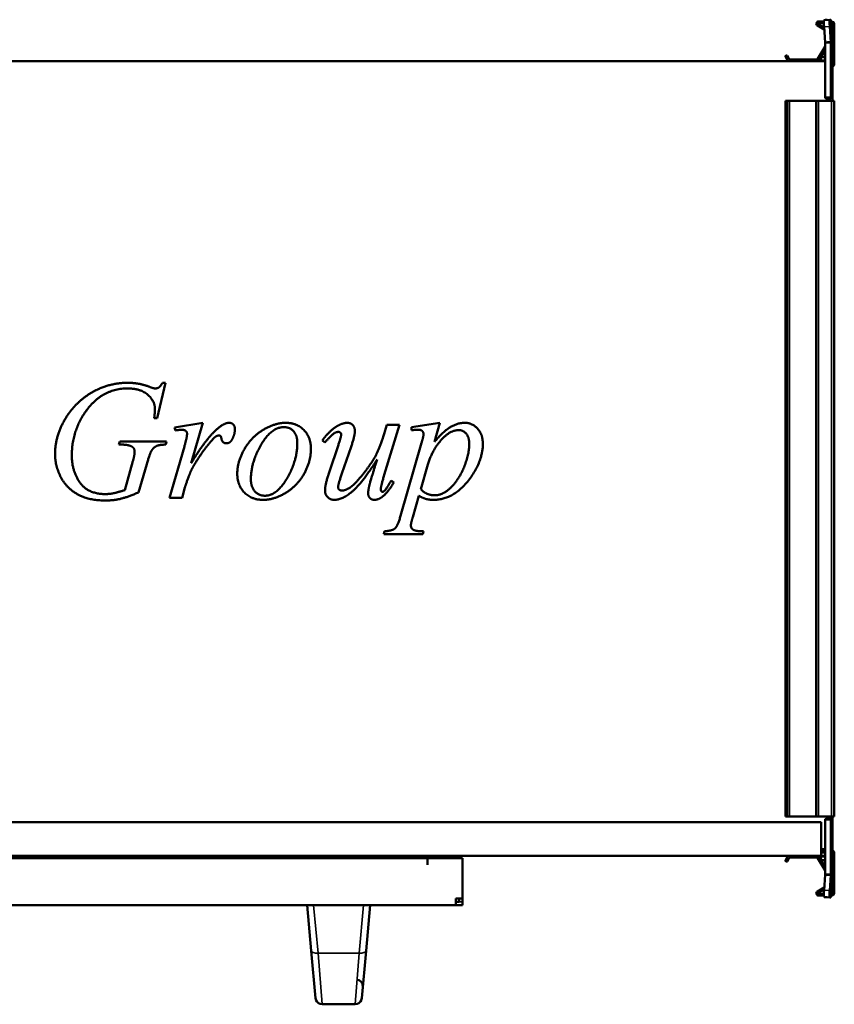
# Model space of a CAD drawing. Header units: millimetres. Extents: x 268 to 992, y 227 to 664.
# Tile 2 of 2: x 630 to 992, y 227 to 664. Entities that reach past the tile are written whole.
import ezdxf

# ---------------------------------------------------------------- set-up
doc = ezdxf.new("R2010")
doc.units = ezdxf.units.MM
doc.header["$LTSCALE"] = 3
doc.layers.add('Widoczne (ISO)', color=7, linetype='Continuous', lineweight=50)
doc.layers.add('Widoczne wąskie (ISO)', color=7, linetype='Continuous', lineweight=35)

msp = doc.modelspace()

# ---------------------------------------------------------------- linework, layer by layer
at = {"layer": 'Widoczne (ISO)'}
for p, q in [((984.3, 661.6), (987.35, 659.83)), ((987.29, 660.79), (984.7, 662.29)), ((987.2, 663.46), (984.8, 663.46)), ((984.8, 662.66), (987.2, 662.66)), ((989.76, 664.23), (987.27, 664.08)), ((987.27, 661.08), (987.7, 654.17)), ((987.7, 664.16), (988.58, 664.16)), ((989.76, 664.23), (990.19, 664.25)), ((990.19, 654.32), (989.76, 661.23)), ((990.2, 664.16), (990.2, 654.09)), ((990.6, 663.46), (990.2, 663.46)), ((990.7, 662.66), (990.2, 662.66)), ((991, 662.66), (990.7, 662.66)), ((991, 662.66), (991, 650.66)), ((991.8, 644.46), (991.8, 662.26)), ((987.67, 652.32), (984.41, 646.66)), ((987.7, 654.17), (988.8, 654.24)), ((988.8, 654.09), (987.7, 654.09)), ((987.7, 654.09), (987.7, 629.87)), ((988.8, 654.24), (990.19, 654.32)), ((990.2, 654.09), (988.8, 654.09)), ((990.2, 629.86), (990.2, 654.09)), ((970.13, 647.89), (971.07, 646.26)), ((970.55, 648.36), (970.2, 648.16)), ((971.76, 646.66), (970.82, 648.29)), ((985.1, 646.26), (987.7, 650.77)), ((987.7, 647.66), (986.6, 647.66)), ((990.28, 649.93), (990.2, 650.15)), ((991, 650.16), (990.7, 650.16)), ((991, 650.66), (991, 650.16)), ((991, 650.16), (991, 647.1)), ((987.7, 645.76), (272.3, 645.76)), ((984.23, 646.56), (971.94, 646.56)), ((986.6, 646.06), (987.7, 646.06)), ((990.29, 646.06), (990.29, 646.06)), ((991, 645.76), (990.93, 645.76)), ((991, 647.1), (990.94, 647.08)), ((990.94, 647.05), (990.94, 647.05)), ((991, 645.86), (991, 645.76)), ((991, 642.76), (991, 645.76)), ((990.94, 642.66), (990.94, 629.86)), ((991, 642.76), (991, 629.66)), ((970.1, 628.26), (970.2, 628.26)), ((970.1, 310.26), (970.1, 628.26)), ((970.55, 628.26), (970.2, 628.26)), ((970.55, 628.26), (970.82, 628.26)), ((971.76, 628.26), (970.82, 628.26)), ((971.94, 628.26), (971.76, 628.26)), ((983.8, 628.26), (971.94, 628.26)), ((983.8, 628.26), (984.8, 628.26)), ((983.8, 310.26), (983.8, 628.26)), ((990.6, 628.26), (984.8, 628.26)), ((988.4, 629.17), (988.5, 629.17)), ((988.5, 629.16), (988.5, 629.17)), ((988.5, 629.16), (988.5, 628.26)), ((988.5, 629.16), (990.2, 629.16)), ((990.2, 629.86), (990.2, 629.16)), ((990.7, 629.66), (990.2, 629.66)), ((990.6, 628.26), (991.8, 628.26)), ((991, 629.66), (990.7, 629.66)), ((991, 629.16), (990.7, 629.16)), ((991, 629.66), (991, 629.16)), ((991, 628.26), (991, 629.16)), ((991.8, 310.26), (991.8, 628.26)), ((694.81, 502.9), (691.09, 487.13)), ((693.46, 502.9), (694.81, 502.9)), ((691.09, 487.13), (689.74, 487.13)), ((698.73, 483.09), (711.35, 485.13)), ((699.22, 481.74), (698.73, 483.09)), ((711.35, 485.13), (706.21, 467.2)), ((798.65, 484.27), (791.91, 461.97)), ((792.19, 481.21), (793.05, 484.27)), ((793.05, 484.27), (798.65, 484.27)), ((804.04, 483.25), (816.62, 485.13)), ((804.04, 481.82), (804.04, 483.25)), ((816.62, 485.13), (814.17, 476.63)), ((674.06, 475.45), (674.46, 476.88)), ((674.46, 476.88), (695.22, 476.88)), ((695.22, 476.88), (694.85, 475.45)), ((765.56, 476.43), (764.42, 477.25)), ((675.08, 475.45), (674.06, 475.45)), ((696.56, 451.76), (703.14, 474.67)), ((767.56, 463.52), (771.4, 474.92)), ((777.16, 474.39), (773.12, 462.62)), ((799.18, 443.87), (808.49, 476.19)), ((676.63, 455.23), (680.27, 468.1)), ((686.47, 466.83), (682.8, 454.21)), ((811.31, 466.67), (808.17, 455.64)), ((795.05, 459.52), (796.16, 458.66)), ((703.39, 456.41), (702.2, 451.76)), ((702.2, 451.76), (696.56, 451.76)), ((807.31, 452.7), (804.57, 443.18)), ((791.66, 435.62), (792.03, 436.97)), ((809.02, 435.62), (791.66, 435.62)), ((809.39, 436.97), (809.02, 435.62)), ((274, 307.76), (986, 307.76)), ((970.1, 310.26), (970.2, 310.26)), ((970.55, 310.26), (970.2, 310.26)), ((970.55, 310.26), (970.82, 310.26)), ((971.76, 310.26), (970.82, 310.26)), ((971.94, 310.26), (971.76, 310.26)), ((983.8, 310.26), (971.94, 310.26)), ((983.8, 310.26), (984.8, 310.26)), ((990.6, 310.26), (984.8, 310.26)), ((986, 292.76), (986, 307.76)), ((987.7, 308.65), (987.7, 284.44)), ((988.5, 309.35), (988.4, 309.35)), ((988.5, 310.26), (988.5, 309.36)), ((988.5, 309.35), (988.5, 309.36)), ((990.2, 309.36), (988.5, 309.36)), ((990.2, 309.36), (990.2, 308.66)), ((990.2, 308.86), (990.7, 308.86)), ((990.2, 284.44), (990.2, 308.66)), ((990.6, 310.26), (991.8, 310.26)), ((991, 309.36), (990.7, 309.36)), ((991, 308.86), (990.7, 308.86)), ((990.94, 308.66), (990.94, 295.86)), ((991, 309.36), (991, 310.26)), ((991, 309.36), (991, 308.86)), ((991, 308.86), (991, 295.76)), ((987.7, 295.76), (986, 295.76)), ((986, 295.06), (987.7, 295.06)), ((986, 294.26), (987.7, 294.26)), ((990.28, 294.26), (990.28, 294.26)), ((990.93, 294.26), (991, 294.26)), ((991, 295.76), (990.94, 295.76)), ((991, 292.76), (991, 294.26)), ((991.8, 294.06), (991.8, 276.26)), ((274, 292.76), (986, 292.76)), ((372.17, 291.76), (811.17, 291.76)), ((811.17, 291.76), (811.17, 288.76)), ((811.17, 288.75), (811.17, 288.76)), ((811.18, 288.75), (811.17, 288.75)), ((811.18, 291.76), (826.67, 291.76)), ((811.18, 291.76), (811.18, 288.75)), ((826.67, 273.76), (826.67, 291.76)), ((970.13, 290.63), (971.07, 292.26)), ((970.55, 290.16), (970.2, 290.36)), ((971.76, 291.86), (970.82, 290.23)), ((984.23, 291.96), (971.94, 291.96)), ((987.67, 286.2), (984.41, 291.86)), ((985.1, 292.26), (987.7, 287.76)), ((987.7, 292.76), (986, 292.76)), ((986.6, 292.46), (987.7, 292.46)), ((987.7, 290.86), (986.6, 290.86)), ((991, 292.76), (990.93, 292.76)), ((990.94, 291.47), (990.94, 291.47)), ((990.94, 291.44), (991, 291.42)), ((991, 292.66), (991, 292.76)), ((991, 291.42), (991, 288.36)), ((987.7, 284.44), (988.8, 284.44)), ((988.8, 284.44), (990.2, 284.44)), ((990.28, 288.59), (990.2, 288.37)), ((990.2, 284.44), (990.2, 274.36)), ((991, 288.36), (990.7, 288.36)), ((991, 288.36), (991, 287.86)), ((991, 287.86), (991, 275.86)), ((987.7, 284.35), (987.27, 277.44)), ((988.8, 284.29), (987.7, 284.35)), ((990.19, 284.2), (988.8, 284.29)), ((989.76, 277.29), (990.19, 284.2)), ((984.3, 276.93), (987.35, 278.69)), ((987.29, 277.73), (984.7, 276.23)), ((984.8, 275.86), (987.2, 275.86)), ((990.2, 275.86), (990.7, 275.86)), ((991, 275.86), (990.7, 275.86)), ((823.67, 270.76), (823.67, 273.76)), ((823.67, 273.76), (826.67, 273.76)), ((823.67, 272.26), (825.17, 272.26)), ((825.17, 272.26), (825.17, 273.76)), ((826.67, 270.76), (826.67, 273.76)), ((987.2, 275.06), (984.8, 275.06)), ((989.76, 274.29), (987.27, 274.44)), ((988.58, 274.36), (987.7, 274.36)), ((990.19, 274.27), (989.76, 274.29)), ((990.6, 275.06), (990.2, 275.06)), ((359.67, 270.76), (823.67, 270.76)), ((757.67, 270.76), (759.51, 250.55)), ((783.83, 250.55), (785.67, 270.76)), ((823.67, 270.76), (826.67, 270.76)), ((761.42, 229.49), (759.51, 250.55)), ((783.83, 250.55), (781.92, 229.49)), ((764.41, 226.76), (778.93, 226.76))]:
    msp.add_line(p, q, dxfattribs=at)
for centre, radius, start, end in [((984.8, 662.46), 1, 90, 240), ((984.8, 662.46), 0.2, 90, 240), ((990.6, 662.26), 1.2, 0, 90), ((987.5, 652.42), 0.2, 330, 0), ((970.3, 647.99), 0.2, 120, 210), ((970.65, 648.19), 0.2, 30, 120), ((986.6, 646.86), 0.8, 90, 270), ((990.7, 650.66), 0.5, 180, 270), ((979, 645.82), 12, 5.8625, 20), ((971.94, 646.76), 1, 210, 270), ((971.94, 646.76), 0.2, 210, 270), ((984.23, 646.76), 0.2, 270, 330), ((984.23, 646.76), 1, 270, 330), ((990.8, 645.86), 0.2, 0, 51.1445), ((990.8, 644.46), 1, 281.537, 0), ((988.4, 629.87), 0.7, 180, 180.8185), ((990.7, 629.66), 0.5, 180, 270), ((988.4, 308.65), 0.7, 179.1815, 180), ((990.7, 308.86), 0.5, 90, 180), ((990.8, 294.06), 1, 0, 82.1312), ((970.3, 290.53), 0.2, 150, 240), ((970.65, 290.33), 0.2, 240, 330), ((971.94, 291.76), 1, 90, 150), ((971.94, 291.76), 0.2, 90, 150), ((984.23, 291.76), 1, 30, 90), ((984.23, 291.76), 0.2, 30, 90), ((986.6, 291.66), 0.8, 90, 270), ((979, 292.7), 12, 340, 354.1375), ((990.8, 292.66), 0.2, 308.8292, 0), ((987.5, 286.1), 0.2, 0, 30), ((990.7, 287.86), 0.5, 90, 180), ((984.8, 276.06), 1, 120, 270), ((984.8, 276.06), 0.2, 120, 270), ((990.6, 276.26), 1.2, 270, 0), ((764.41, 229.76), 3, 185.1944, 199.4712), ((764.41, 229.76), 3, 199.4712, 270), ((778.93, 229.76), 3, 270, 340.5288), ((778.93, 229.76), 3, 340.5288, 354.8056)]:
    msp.add_arc(centre, radius, start, end, dxfattribs=at)
for centre, major_axis, start_param, end_param in [((987.46, 661.09), (-0.19, 2.99), 0, 1.56889), ((989.95, 661.24), (-0.19, 2.99), 6.281279, 7.852075), ((987.46, 277.44), (-0.19, -2.99), 4.714295, 6.283185), ((989.95, 277.28), (-0.19, -2.99), 4.714295, 6.285092)]:
    msp.add_ellipse(centre, major_axis=major_axis, ratio=0.061628, start_param=start_param, end_param=end_param, dxfattribs=at)
for points, knots in [([(987.7, 664.11), (987.7, 664.11), (987.7, 664.11), (987.7, 664.11), (987.7, 664.12), (987.7, 664.12), (987.7, 664.12), (987.7, 664.13), (987.7, 664.13), (987.7, 664.13), (987.7, 664.14), (987.7, 664.14), (987.7, 664.14), (987.7, 664.14), (987.7, 664.15), (987.7, 664.15), (987.7, 664.15), (987.7, 664.16), (987.7, 664.16)], [0.002049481, 0.002049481, 0.002049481, 0.002049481, 0.00300249, 0.00300249, 0.00300249, 0.004503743, 0.004503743, 0.004503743, 0.006004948, 0.006004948, 0.006004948, 0.007506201, 0.007506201, 0.007506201, 0.009007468, 0.009007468, 0.009007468, 0.010508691, 0.010508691, 0.010508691, 0.010508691]), ([(990.2, 664.16), (990.2, 664.18), (990.2, 664.19), (990.2, 664.22), (990.19, 664.23), (990.19, 664.25)], [0, 0, 0, 0, 0.01249515, 0.01249515, 0.0249903, 0.0249903, 0.0249903, 0.0249903]), ([(987.7, 654.09), (987.7, 654.09), (987.7, 654.09), (987.7, 654.1), (987.7, 654.1), (987.7, 654.11), (987.7, 654.11), (987.7, 654.11), (987.7, 654.12), (987.7, 654.12), (987.7, 654.13), (987.7, 654.13), (987.7, 654.13), (987.7, 654.14), (987.7, 654.14), (987.7, 654.14), (987.7, 654.15), (987.7, 654.15), (987.7, 654.16), (987.7, 654.16), (987.7, 654.16), (987.7, 654.17)], [0, 0, 0, 0, 0.00150122, 0.00150122, 0.00150122, 0.00300249, 0.00300249, 0.00300249, 0.00450374, 0.00450374, 0.00450374, 0.00600495, 0.00600495, 0.00600495, 0.0075062, 0.0075062, 0.0075062, 0.00900747, 0.00900747, 0.00900747, 0.01050869, 0.01050869, 0.01050869, 0.01050869]), ([(990.19, 654.32), (990.19, 654.28), (990.2, 654.24), (990.2, 654.17), (990.2, 654.13), (990.2, 654.09)], [0, 0, 0, 0, 0.01249515, 0.01249515, 0.0249903, 0.0249903, 0.0249903, 0.0249903]), ([(990.94, 643.32), (990.93, 643.78), (990.93, 644.23), (990.93, 645.13), (990.93, 645.55), (990.93, 646.26), (990.93, 646.54), (990.93, 646.92), (990.93, 647.03), (990.94, 647.05)], [0.0000002, 0.0000002, 0.0000002, 0.0000002, 0.138614, 0.138614, 0.2902546, 0.2902546, 0.4411619, 0.4411619, 0.5810662, 0.5810662, 0.5810662, 0.5810662]), ([(990.94, 647.05), (990.94, 647.05), (990.94, 647.05), (990.94, 647.05), (990.94, 647.05), (990.94, 647.05)], [-0.01558465, -0.01558465, -0.01558465, -0.01558465, -0.00779233, -0.00779233, 0, 0, 0, 0]), ([(990.94, 643.16), (990.94, 643.19), (990.94, 643.21), (990.94, 643.26), (990.94, 643.29), (990.94, 643.32)], [0.00000127, 0.00000127, 0.00000127, 0.00000127, 0.0077936, 0.0077936, 0.01558592, 0.01558592, 0.01558592, 0.01558592]), ([(990.94, 643.16), (990.94, 643.08), (990.94, 642.99), (990.94, 642.83), (990.94, 642.74), (990.94, 642.66)], [0.00000127, 0.00000127, 0.00000127, 0.00000127, 0.02497637, 0.02497637, 0.04995171, 0.04995171, 0.04995171, 0.04995171]), ([(987.7, 629.86), (987.7, 629.84), (987.7, 629.81), (987.71, 629.74), (987.72, 629.7), (987.76, 629.57), (987.8, 629.5), (987.92, 629.34), (988.02, 629.28), (988.15, 629.21), (988.2, 629.2), (988.27, 629.18), (988.29, 629.18), (988.33, 629.17), (988.34, 629.17), (988.37, 629.17), (988.38, 629.17), (988.4, 629.17)], [0.902894, 0.902894, 0.902894, 0.902894, 0.9101665, 0.9101665, 0.9233252, 0.9233252, 0.9496425, 0.9496425, 0.9912814, 0.9912814, 1.0121009, 1.0121009, 1.0225106, 1.0225106, 1.0277154, 1.0277154, 1.0329203, 1.0329203, 1.0329203, 1.0329203]), ([(988.4, 309.35), (988.38, 309.35), (988.37, 309.35), (988.34, 309.35), (988.33, 309.35), (988.29, 309.34), (988.27, 309.34), (988.2, 309.32), (988.15, 309.31), (988.02, 309.24), (987.92, 309.18), (987.8, 309.02), (987.76, 308.95), (987.72, 308.82), (987.71, 308.78), (987.7, 308.71), (987.7, 308.69), (987.7, 308.66)], [0.5164602, 0.5164602, 0.5164602, 0.5164602, 0.521665, 0.521665, 0.5268699, 0.5268699, 0.5372796, 0.5372796, 0.558099, 0.558099, 0.5997379, 0.5997379, 0.6260553, 0.6260553, 0.6392139, 0.6392139, 0.6464865, 0.6464865, 0.6464865, 0.6464865]), ([(990.94, 291.48), (990.93, 291.5), (990.93, 291.6), (990.93, 291.97), (990.93, 292.26), (990.93, 292.97), (990.93, 293.39), (990.93, 294.28), (990.93, 294.74), (990.94, 295.21)], [0.0000002, 0.0000002, 0.0000002, 0.0000002, 0.138614, 0.138614, 0.2902546, 0.2902546, 0.4411619, 0.4411619, 0.5810662, 0.5810662, 0.5810662, 0.5810662]), ([(990.94, 295.86), (990.94, 295.78), (990.94, 295.69), (990.94, 295.53), (990.94, 295.44), (990.94, 295.36)], [0, 0, 0, 0, 0.02497584, 0.02497584, 0.04995141, 0.04995141, 0.04995141, 0.04995141]), ([(990.94, 295.36), (990.94, 295.34), (990.94, 295.31), (990.94, 295.26), (990.94, 295.23), (990.94, 295.21)], [-0.01558465, -0.01558465, -0.01558465, -0.01558465, -0.00779233, -0.00779233, 0, 0, 0, 0]), ([(990.94, 291.47), (990.94, 291.47), (990.94, 291.47), (990.94, 291.47), (990.94, 291.48), (990.94, 291.48)], [0.00000127, 0.00000127, 0.00000127, 0.00000127, 0.0077936, 0.0077936, 0.01558592, 0.01558592, 0.01558592, 0.01558592]), ([(987.7, 284.35), (987.7, 284.36), (987.7, 284.36), (987.7, 284.37), (987.7, 284.37), (987.7, 284.37), (987.7, 284.38), (987.7, 284.38), (987.7, 284.39), (987.7, 284.39), (987.7, 284.39), (987.7, 284.4), (987.7, 284.4), (987.7, 284.4), (987.7, 284.41), (987.7, 284.41), (987.7, 284.42), (987.7, 284.42), (987.7, 284.42), (987.7, 284.43), (987.7, 284.43), (987.7, 284.44)], [0, 0, 0, 0, 0.00150122, 0.00150122, 0.00150122, 0.00300249, 0.00300249, 0.00300249, 0.00450374, 0.00450374, 0.00450374, 0.00600495, 0.00600495, 0.00600495, 0.0075062, 0.0075062, 0.0075062, 0.00900747, 0.00900747, 0.00900747, 0.01050869, 0.01050869, 0.01050869, 0.01050869]), ([(990.2, 284.44), (990.2, 284.4), (990.2, 284.36), (990.2, 284.28), (990.19, 284.24), (990.19, 284.2)], [0, 0, 0, 0, 0.01249515, 0.01249515, 0.0249903, 0.0249903, 0.0249903, 0.0249903]), ([(987.7, 274.36), (987.7, 274.36), (987.7, 274.37), (987.7, 274.37), (987.7, 274.37), (987.7, 274.38), (987.7, 274.38), (987.7, 274.38), (987.7, 274.39), (987.7, 274.39), (987.7, 274.39), (987.7, 274.4), (987.7, 274.4), (987.7, 274.4), (987.7, 274.41), (987.7, 274.41), (987.7, 274.41), (987.7, 274.41), (987.7, 274.42)], [0, 0, 0, 0, 0.001501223, 0.001501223, 0.001501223, 0.00300249, 0.00300249, 0.00300249, 0.004503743, 0.004503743, 0.004503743, 0.006004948, 0.006004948, 0.006004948, 0.007506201, 0.007506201, 0.007506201, 0.00845921, 0.00845921, 0.00845921, 0.00845921]), ([(990.19, 274.27), (990.19, 274.29), (990.2, 274.3), (990.2, 274.33), (990.2, 274.35), (990.2, 274.36)], [0, 0, 0, 0, 0.01249515, 0.01249515, 0.0249903, 0.0249903, 0.0249903, 0.0249903]), ([(782.47, 235.62), (782.44, 235.25), (782.42, 234.97), (782.39, 234.68), (782.38, 234.61), (782.38, 234.54), (782.37, 234.52), (782.37, 234.5), (782.37, 234.5), (782.37, 234.5), (782.37, 234.49), (782.37, 234.49), (782.37, 234.49), (782.37, 234.49), (782.37, 234.49), (782.37, 234.49), (782.37, 234.49), (782.37, 234.49), (782.37, 234.49), (782.37, 234.49), (782.37, 234.49), (782.37, 234.49), (782.37, 234.49), (782.37, 234.49), (782.37, 234.49), (782.37, 234.49), (782.37, 234.49), (782.37, 234.49), (782.37, 234.49), (782.37, 234.5), (782.37, 234.5), (782.38, 234.64), (782.39, 234.77), (782.37, 235.22), (782.3, 235.55), (782.07, 236.14), (781.9, 236.43), (781.49, 236.92), (781.25, 237.14), (780.71, 237.47), (780.41, 237.6), (780.02, 237.69), (779.94, 237.71), (779.85, 237.73)], [0, 0, 0, 0, 0.373311, 0.373311, 0.563866, 0.563866, 0.659633, 0.659633, 0.707574, 0.707574, 0.73155, 0.73155, 0.743538, 0.743538, 0.749531, 0.749531, 0.752528, 0.752528, 0.754026, 0.754026, 0.754775, 0.754775, 0.755149, 0.755149, 0.755456, 0.755456, 0.755494, 0.755494, 0.755518, 0.755518, 0.757379, 0.757379, 0.796743, 0.796743, 0.893017, 0.893017, 0.98889, 0.98889, 1.084658, 1.084658, 1.179044, 1.179044, 1.205123, 1.205123, 1.205123, 1.205123])]:
    msp.add_open_spline(points, degree=3, knots=knots, dxfattribs=at)
for points, degree in [([(990.93, 645.91), (990.93, 645.86), (990.93, 645.81), (990.93, 645.76)], 3), ([(990.94, 629.86), (990.94, 629.8), (990.94, 629.73), (990.94, 629.66)], 3), ([(645.71, 471.12), (645.71, 477.61), (651.14, 489.3), (659.31, 497.39), (664.09, 499.71)], 2), ([(677.94, 500.41), (666.34, 500.41), (658.98, 489.67)], 2), ([(664.09, 499.71), (670.71, 502.9), (677.94, 502.9)], 2), ([(677.94, 502.9), (683.29, 502.9), (687.66, 501.1)], 2), ([(690.07, 491.22), (690.07, 494.85), (683.62, 500.41), (677.94, 500.41)], 2), ([(687.66, 501.1), (689.42, 500.41), (690.23, 500.41)], 2), ([(690.23, 500.41), (691.13, 500.41), (692.44, 501.27), (693.46, 502.9)], 2), ([(689.74, 487.13), (690.07, 489.91), (690.07, 491.22)], 2), ([(658.98, 489.67), (653.14, 481.17), (653.14, 470.63)], 2), ([(701.92, 482.07), (701.18, 482.07), (699.22, 481.74)], 2), ([(703.79, 481.5), (703.06, 482.07), (701.92, 482.07)], 2), ([(704.33, 480.35), (704.33, 481.05), (703.79, 481.5)], 2), ([(706.21, 467.2), (712.74, 478.23), (718.01, 482.64)], 2), ([(718.01, 482.64), (721.03, 485.13), (722.91, 485.13)], 2), ([(722.91, 485.13), (724.14, 485.13), (725.57, 483.7), (725.57, 482.31)], 2), ([(725.57, 482.31), (725.57, 479.9), (724.3, 477.7)], 2), ([(726.63, 462.46), (726.63, 467.89), (732.88, 478.8), (743.3, 485.13), (748.16, 485.13)], 2), ([(747.26, 483.21), (741.83, 483.21), (732.68, 467.69), (732.68, 460.05)], 2), ([(753.3, 476.14), (753.3, 479.58), (749.96, 483.21), (747.26, 483.21)], 2), ([(748.16, 485.13), (753.06, 485.13), (759.35, 478.72), (759.35, 473.61)], 2), ([(764.42, 477.25), (767.44, 481.54), (770.79, 483.54)], 2), ([(770.79, 483.54), (773.36, 485.13), (775.53, 485.13)], 2), ([(775.53, 485.13), (777, 485.13), (778.88, 483.05), (778.88, 481.45)], 2), ([(778.88, 481.45), (778.88, 479.45), (777.16, 474.39)], 2), ([(807.02, 482.07), (805.96, 482.07), (804.04, 481.82)], 2), ([(809.35, 479.98), (809.35, 480.96), (808.21, 482.07), (807.02, 482.07)], 2), ([(825.08, 481.9), (821.03, 481.9), (813.11, 472.79), (811.31, 466.67)], 2), ([(814.17, 476.63), (818.17, 481.37), (824.46, 485.13), (827.77, 485.13)], 2), ([(829.65, 475.82), (829.65, 478.76), (826.92, 481.9), (825.08, 481.9)], 2), ([(827.77, 485.13), (831.04, 485.13), (835.7, 479.94), (835.7, 475.78)], 2), ([(703.14, 474.67), (704.33, 478.68), (704.33, 480.35)], 2), ([(717.36, 479.21), (716.38, 478.68), (714.46, 476.31)], 2), ([(718.54, 479.49), (717.89, 479.49), (717.36, 479.21)], 2), ([(719.24, 479.21), (718.95, 479.49), (718.54, 479.49)], 2), ([(719.56, 478.27), (719.48, 478.96), (719.24, 479.21)], 2), ([(721.77, 476.02), (720.91, 476.02), (719.73, 477.12), (719.56, 478.27)], 2), ([(724.3, 477.7), (723.44, 476.02), (721.77, 476.02)], 2), ([(771.61, 481.09), (770.67, 481.09), (768.83, 479.98), (765.56, 476.43)], 2), ([(771.4, 474.92), (772.79, 479), (772.79, 480.02)], 2), ([(772.79, 480.02), (772.79, 480.43), (772.05, 481.09), (771.61, 481.09)], 2), ([(773.2, 455.02), (774.46, 455.02), (778.55, 457.44), (785.33, 465.85), (789.74, 473.2), (792.19, 481.21)], 2), ([(808.49, 476.19), (809.35, 479.25), (809.35, 479.98)], 2), ([(680.1, 474.39), (678.55, 475.45), (675.08, 475.45)], 2), ([(681.04, 472.35), (681.04, 473.69), (680.1, 474.39)], 2), ([(688.48, 472.63), (687.86, 471.65), (686.47, 466.83)], 2), ([(694.85, 475.45), (691.99, 475.41), (689.42, 474.14), (688.48, 472.63)], 2), ([(714.46, 476.31), (711.39, 472.71), (707.8, 466.95)], 2), ([(759.35, 473.61), (759.35, 468.06), (753.47, 457.23), (743.01, 450.9), (738.07, 450.9)], 2), ([(738.93, 452.74), (744.15, 452.74), (753.3, 468.18), (753.3, 476.14)], 2), ([(835.7, 475.78), (835.7, 467.65), (822.5, 450.9), (813.76, 450.9)], 2), ([(814.37, 452.94), (816.34, 452.94), (820.34, 455.07), (824.18, 459.27), (827.24, 464.75), (829.65, 472.18), (829.65, 475.82)], 2), ([(668.09, 450.61), (660.21, 450.61), (650.4, 456.54), (645.71, 466.3), (645.71, 471.12)], 2), ([(653.14, 470.63), (653.14, 463.64), (660.41, 453.47), (668.01, 453.47)], 2), ([(680.27, 468.1), (681.04, 470.75), (681.04, 472.35)], 2), ([(788.72, 468.79), (782.23, 458.54), (773.44, 450.9), (769.77, 450.9)], 2), ([(785.25, 457.11), (785.86, 459.64), (788.72, 468.79)], 2), ([(707.8, 466.95), (706.25, 464.5), (705.14, 461.44)], 2), ([(705.14, 461.44), (703.59, 457.27), (703.39, 456.41)], 2), ([(738.07, 450.9), (733, 450.9), (726.63, 457.35), (726.63, 462.46)], 2), ([(732.68, 460.05), (732.68, 456.54), (736.23, 452.74), (738.93, 452.74)], 2), ([(765.6, 455.02), (765.6, 457.8), (767.56, 463.52)], 2), ([(773.12, 462.62), (771.44, 457.84), (771.44, 456.58)], 2), ([(791.91, 461.97), (790.4, 456.99), (790.4, 455.68)], 2), ([(791.09, 454.49), (791.58, 454.49), (792.72, 455.56), (795.05, 459.52)], 2), ([(668.01, 453.47), (669.89, 453.47), (673.24, 454.13), (676.63, 455.23)], 2), ([(769.77, 450.9), (768.01, 450.9), (765.6, 453.23), (765.6, 455.02)], 2), ([(771.44, 456.58), (771.44, 455.84), (772.38, 455.02), (773.2, 455.02)], 2), ([(784.76, 453.8), (784.76, 455.07), (785.25, 457.11)], 2), ([(790.4, 455.68), (790.4, 455.07), (790.76, 454.49), (791.09, 454.49)], 2), ([(796.16, 458.66), (793.62, 454.17), (790.93, 452.17)], 2), ([(808.17, 455.64), (810.45, 452.94), (814.37, 452.94)], 2), ([(682.8, 454.21), (677.73, 452.04), (671.52, 450.61), (668.09, 450.61)], 2), ([(787.5, 450.9), (786.27, 450.9), (784.76, 452.53), (784.76, 453.8)], 2), ([(790.93, 452.17), (789.17, 450.9), (787.5, 450.9)], 2), ([(813.76, 450.9), (811.92, 450.9), (809.06, 451.68), (807.31, 452.7)], 2), ([(792.03, 436.97), (795.46, 437.13), (797.87, 439.18), (799.18, 443.87)], 2), ([(804.57, 443.18), (803.75, 440.4), (803.75, 439.54)], 2), ([(803.75, 439.54), (803.75, 438.73), (804.61, 437.58), (806.53, 436.97), (809.39, 436.97)], 2), ([(990.94, 308.86), (990.94, 308.8), (990.94, 308.73), (990.94, 308.66)], 3), ([(990.94, 295.21), (990.94, 295.15), (990.94, 295.1), (990.94, 295.05)], 3), ([(990.93, 292.62), (990.93, 292.58), (990.93, 292.54), (990.93, 292.51)], 3)]:
    msp.add_open_spline(points, degree=degree, dxfattribs=at)
at = {"layer": 'Widoczne wąskie (ISO)'}
for p, q in [((989.76, 661.23), (987.27, 661.08)), ((989.76, 664.23), (989.76, 664.23)), ((990.19, 654.32), (990.19, 664.25)), ((990.7, 650.66), (990.7, 662.66)), ((990.2, 650.66), (990.7, 650.66)), ((990.37, 649.66), (990.37, 649.66)), ((990.7, 650.16), (990.7, 650.66)), ((991, 650.66), (990.7, 650.66)), ((990.28, 642.66), (990.2, 642.66)), ((990.94, 642.66), (990.28, 642.66)), ((990.28, 642.66), (990.28, 629.66)), ((970.2, 310.26), (970.2, 628.26)), ((970.55, 310.26), (970.55, 628.26)), ((970.82, 310.26), (970.82, 628.26)), ((971.76, 310.26), (971.76, 628.26)), ((971.94, 310.26), (971.94, 628.26)), ((984.8, 310.26), (984.8, 628.26)), ((990.2, 629.86), (987.7, 629.86)), ((988.8, 628.26), (988.8, 629.16)), ((990.6, 310.26), (990.6, 628.26)), ((990.7, 629.16), (990.7, 629.66)), ((987.7, 308.66), (990.2, 308.66)), ((988.8, 309.36), (988.8, 310.26)), ((990.28, 308.86), (990.28, 295.86)), ((990.7, 308.86), (990.7, 309.36)), ((990.28, 295.86), (990.2, 295.86)), ((990.28, 295.86), (990.94, 295.86)), ((990.37, 288.86), (990.37, 288.86)), ((990.7, 287.86), (990.2, 287.86)), ((990.7, 287.86), (990.7, 288.36)), ((990.7, 275.86), (990.7, 287.86)), ((991, 287.86), (990.7, 287.86)), ((990.19, 274.27), (990.19, 284.2)), ((989.76, 277.29), (987.27, 277.44)), ((825.17, 272.26), (826.27, 272.26)), ((989.76, 274.29), (989.76, 274.29)), ((762.49, 249.53), (760.56, 270.76)), ((782.77, 270.76), (780.84, 249.53)), ((762.49, 249.53), (764.41, 226.76)), ((762.49, 249.53), (780.84, 249.53)), ((778.93, 226.76), (780.84, 249.53))]:
    msp.add_line(p, q, dxfattribs=at)
for centre, major_axis, ratio, start_param, end_param in [((990.35, 644.79), (0.07, -5.14), 0.000062, 3.141592, 3.334197), ((979.01, 645.78), (11.99, 0.38), 0.984885, 0.075022, 0.317808), ((979.01, 643.16), (12, -0.07), 0.173121, 0.107203, 0.349989), ((990.35, 642.66), (0, -6.01), 0.012225, 4.519998, 4.712603), ((990.35, 295.86), (0, -6.01), 0.012226, 4.712175, 4.90478), ((979.01, 295.36), (12, 0.07), 0.173121, 5.933196, 6.175982), ((979.01, 292.74), (11.99, -0.38), 0.984885, 5.965377, 6.208164), ((990.35, 293.74), (0.07, 5.14), 0.000062, 2.948989, 3.141593), ((762.49, 250.82), (-2.99, -0.27), 0.429287, 0, 1.53179), ((780.84, 250.82), (2.99, -0.27), 0.429287, 4.751395, 6.283185)]:
    msp.add_ellipse(centre, major_axis=major_axis, ratio=ratio, start_param=start_param, end_param=end_param, dxfattribs=at)
for points, knots in [([(990.28, 649.83), (990.29, 649.62), (990.29, 648.97), (990.29, 647.94), (990.29, 647.78)], [-0.1965799, -0.1965799, -0.1965799, -0.1965799, -0.0284018, -0.0000125, -0.0000125, -0.0000125, -0.0000125]), ([(990.29, 647.78), (990.29, 647.32), (990.29, 646.11), (990.28, 644.67), (990.28, 643.81)], [-0.0000125, -0.0000125, -0.0000125, -0.0000125, 0.083717, 0.1958357, 0.1958357, 0.1958357, 0.1958357]), ([(990.28, 294.71), (990.29, 293.43), (990.29, 292.02), (990.29, 290.89), (990.29, 290.74)], [-0.1965799, -0.1965799, -0.1965799, -0.1965799, -0.0284018, -0.0000125, -0.0000125, -0.0000125, -0.0000125]), ([(990.29, 290.74), (990.29, 290.28), (990.29, 289.35), (990.28, 288.83), (990.28, 288.69)], [-0.0000125, -0.0000125, -0.0000125, -0.0000125, 0.083717, 0.1958357, 0.1958357, 0.1958357, 0.1958357])]:
    msp.add_open_spline(points, degree=3, knots=knots, dxfattribs=at)

doc.saveas('drawing.dxf')
